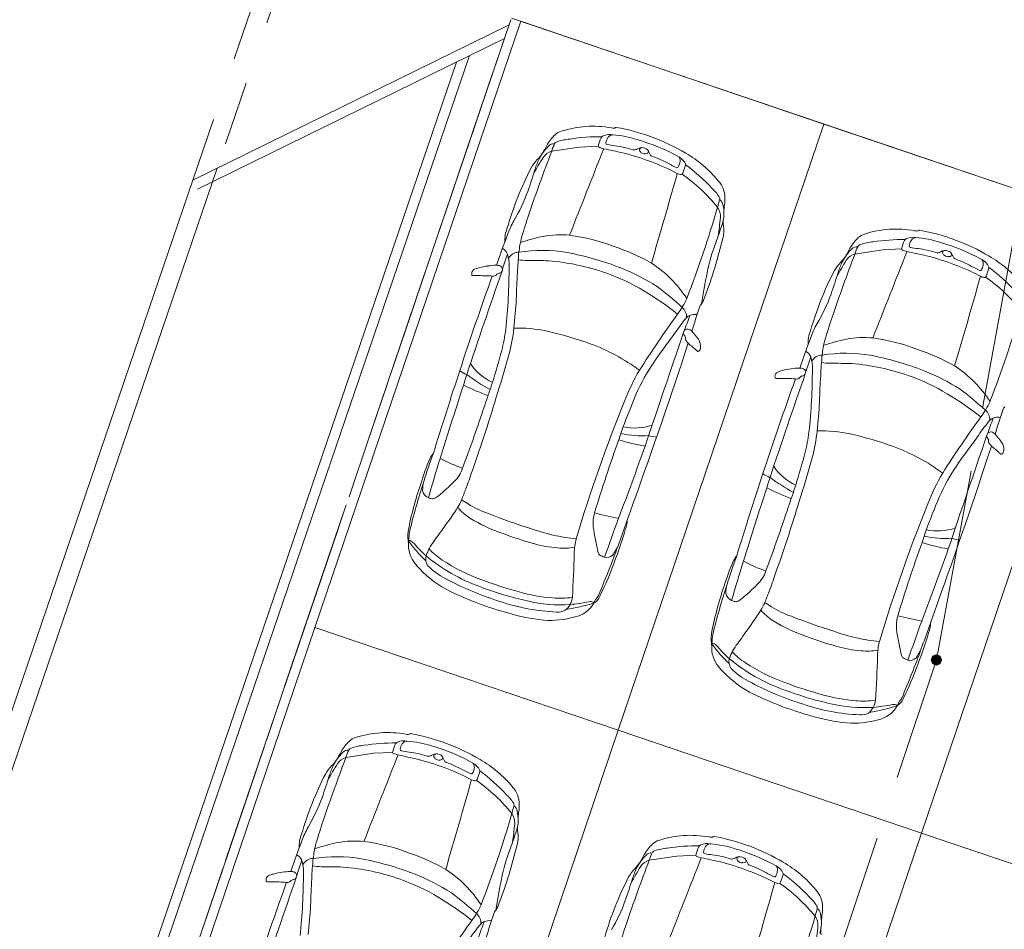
# Model space of a CAD drawing. Header units: metres. Extents: x 6541766 to 6542290, y 5894743 to 5895338.
# Tile 66 of 78: x 6541964.31 to 6541972, y 5895262.41 to 5895269.51. Entities that reach past the tile are written whole.
import ezdxf

# ---------------------------------------------------------------- set-up
doc = ezdxf.new("R2010")
doc.units = ezdxf.units.M
for name, pattern in [('0.5_0.5', [1, 0.5, -0.5]), ('1.5_0.5', [2, 1.5, -0.5]), ('DASHED', [0.75, 0.5, -0.25]), ('egkk-500', [2, 1.5, -0.5]), ('egug-500', [1, 0.5, -0.5])]:
    doc.linetypes.add(name, pattern=pattern)
for name, color, linetype in [('217-kontur klasyfikacyjny', 7, 'Continuous'), ('218-kontur użytku gruntowego', 7, 'Continuous'), ('219-działka ewidencyjna', 7, 'Continuous'), ('_dr_krawężnik najazdowy 15x22', 214, '0.5_0.5'), ('_dr_krawężnik wystający 15x30', 214, 'Continuous'), ('jezdnia', 7, 'Continuous')]:
    doc.layers.add(name, color=color, linetype=linetype)
for name, color, linetype, lineweight in [('_dr_obrzeże 8x30', 210, 'Continuous', 30), ('A-OZNACZENIA', 7, 'Continuous', 15), ('A-PZT', 4, 'Continuous', 9), ('IE - podklad', 8, 'Continuous', 9)]:
    doc.layers.add(name, color=color, linetype=linetype, lineweight=lineweight)

# ---------------------------------------------------------------- blocks, each defined once
blk = doc.blocks.new('blok - podklad szary rfqfqw')
at = {"color": 8, "linetype": 'ByBlock', "lineweight": 9}
for p, q in [((6541968.4666, 5895268.4827), (6541968.6828, 5895268.5158)), ((6541968.6828, 5895268.5158), (6541968.8307, 5895268.5232)), ((6541970.8342, 5895267.6798), (6541971.0503, 5895267.7128)), ((6541971.0503, 5895267.7128), (6541971.1982, 5895267.7202)), ((6541966.8607, 5895263.7476), (6541967.0768, 5895263.7807)), ((6541967.0768, 5895263.7807), (6541967.2248, 5895263.7881)), ((6541969.2283, 5895262.9447), (6541969.4444, 5895262.9777)), ((6541969.4444, 5895262.9777), (6541969.5923, 5895262.9851))]:
    blk.add_line(p, q, dxfattribs=at)
for centre, radius, start, end in [((6541968.7898, 5895267.8719), 0.806, 79.80576, 107.93425), ((6541968.9657, 5895268.8481), 0.1859, 259.70499, 266.69007), ((6541968.9537, 5895268.6769), 0.0144, 274.97663, 317.74613), ((6541968.9699, 5895268.661), 0.00831, 80.0944, 131.64394), ((6541968.6776, 5895267.0501), 1.6455, 59.48385, 79.71641), ((6541968.7878, 5895268.3149), 0.4182, 134.78774, 149.36891), ((6541968.5765, 5895268.5195), 0.1242, 106.31028, 132.08343), ((6541968.6436, 5895268.1645), 0.4151, 94.75597, 109.01206), ((6541968.8462, 5895267.056), 1.5405, 89.50703, 98.84838), ((6541969.0887, 5895268.4685), 0.2638, 152.90406, 168.03996), ((6541968.884, 5895268.5732), 0.0338, 117.74854, 152.77186), ((6541968.9181, 5895268.4898), 0.1238, 77.97471, 113.74442), ((6541969.0016, 5895268.5297), 0.1125, 147.91706, 171.27031), ((6541968.9431, 5895268.5683), 0.0425, 88.99579, 150.18463), ((6541968.8784, 5895267.7647), 0.8487, 72.41689, 85.57581), ((6541968.7058, 5895267.0885), 1.546, 60.87977, 73.89084), ((6541968.7188, 5895268.2403), 0.3954, 134.71677, 152.01673), ((6541967.2466, 5895269.1276), 1.3248, 330.11566, 333.08915), ((6541968.4813, 5895268.4877), 0.0527, 81.86003, 140.53449), ((6541968.7853, 5895268.3922), 0.3313, 153.52485, 164.14839), ((6541968.5214, 5895268.5221), 0.0372, 110.4707, 151.41505), ((6542307.2657, 5895134.5191), 363.952, 158.399375, 158.513649), ((6541968.8394, 5895268.5221), 0.0088, 172.76704, 254.01963), ((6541968.9856, 5895268.9339), 0.4458, 250.52175, 255.38123), ((6541967.3678, 5895261.2504), 7.4067, 77.08414, 78.27314), ((6541968.9011, 5895268.5458), 0.0108, 174.49739, 263.72439), ((6541969.0967, 5895269.5115), 0.9961, 258.60685, 262.08905), ((6541968.8747, 5895267.8055), 0.7243, 71.89777, 83.27164), ((6541969.111, 5895268.536), 0.0435, 255.04165, 305.55766), ((6541969.1711, 5895268.4479), 0.0632, 67.53453, 123.40724), ((6541969.1714, 5895268.4913), 0.02, 100.28788, 174.01906), ((6541969.183, 5895268.4987), 0.0319, 189.56076, 232.01898), ((6541969.1813, 5895268.4603), 0.048, 27.52786, 73.16338), ((6541981.1478, 5895263.6299), 13.578, 159.05907, 161.27545), ((6541968.6543, 5895268.1359), 0.411, 136.8307, 147.97407), ((6541969.8436, 5895267.5086), 1.7146, 147.24121, 152.34762), ((6541969.1282, 5895268.0768), 0.8349, 155.2904, 161.44166), ((6541968.1054, 5895268.66), 0.348, 315.73634, 326.42545), ((6541968.4987, 5895268.369), 0.1182, 105.76462, 145.2232), ((6541968.5445, 5895266.5627), 1.9662, 62.67295, 75.9051), ((6541969.1952, 5895268.5138), 0.0514, 231.6454, 287.77938), ((6541969.2059, 5895268.4805), 0.0164, 287.7624, 27.75354), ((6541969.0732, 5895268.3991), 0.1722, 21.69566, 28.97128), ((6541969.262, 5895268.4724), 0.0303, 198.60575, 245.04043), ((6541968.9337, 5895267.5768), 0.9237, 61.24927, 70.02834), ((6541969.4029, 5895268.3333), 0.1194, 25.86571, 62.39629), ((6541969.422, 5895268.4085), 0.0473, 340.92986, 40.16325), ((6541969.0291, 5895267.6388), 0.9599, 39.74002, 59.71982), ((6541970.662, 5895267.1484), 2.6466, 152.90426, 163.87467), ((6541963.8275, 5895269.7188), 4.7145, 340.81001, 343.02646), ((6541969.741, 5895269.0336), 0.7418, 240.70025, 246.2738), ((6541969.4461, 5895268.3633), 0.00955, 247.91697, 337.56255), ((6541969.2886, 5895268.4371), 0.1835, 335.03809, 346.1035), ((6541975.1166, 5895266.4666), 5.9201, 161.21938, 161.84487), ((6541969.4962, 5895268.3773), 0.0162, 342.94905, 29.60093), ((6541968.6778, 5895267.2386), 1.4123, 42.60731, 53.77502), ((6541911.5804, 5895284.6217), 60.1219, 343.56261, 344.257182), ((6541969.4855, 5895268.3811), 0.0812, 241.7979, 263.99463), ((6541969.4781, 5895268.3136), 0.0134, 265.40197, 349.93896), ((6541968.6983, 5895267.1835), 1.369, 39.03669, 54.86273), ((6541969.5157, 5895267.9668), 0.3042, 31.97924, 48.52548), ((6541969.6195, 5895268.1174), 0.2001, 0.47638, 42.42489), ((6541966.907, 5895268.6782), 1.4644, 329.7245, 339.65808), ((6541969.7519, 5895268.1123), 0.0269, 345.46128, 35.41116), ((6541969.4302, 5895268.1125), 0.3895, 352.90606, 0.96626), ((6541961.7675, 5895270.3412), 8.3171, 338.78882, 343.97899), ((6541965.3675, 5895269.271), 4.5618, 344.41941, 345.19858), ((6541969.6546, 5895267.9725), 0.1297, 356.9947, 34.35047), ((6541969.7467, 5895268.0585), 0.0565, 6.56544, 56.41618), ((6541969.5347, 5895267.9977), 0.2764, 342.17561, 14.09079), ((6541970.2918, 5895267.9825), 0.4822, 170.21349, 176.31256), ((6541973.5962, 5895266.2127), 5.597, 161.4995, 163.40944), ((6541965.9003, 5895268.3635), 3.9041, 352.00469, 354.15219), ((6541968.3898, 5895267.7798), 0.2895, 159.01072, 181.23986), ((6541968.7513, 5895267.6126), 0.6657, 150.54411, 160.86388), ((6541966.3674, 5895269.0239), 3.6058, 339.62234, 342.05725), ((6541969.5797, 5895267.8639), 0.2309, 344.25993, 9.01435), ((6541970.0715, 5895267.9278), 0.2652, 174.43295, 186.0042), ((6541973.7097, 5895265.6521), 5.9971, 158.6971, 161.12013), ((6541968.9324, 5895267.623), 0.7249, 164.98927, 174.42739), ((6541968.7522, 5895266.1329), 1.7212, 101.77918, 107.9165), ((6541968.5373, 5895267.0875), 0.743, 84.65373, 100.58975), ((6541968.4058, 5895266.3086), 1.5319, 68.97699, 82.47028), ((6541971.1554, 5895267.512), 0.4182, 134.78774, 149.36891), ((6541970.944, 5895267.7166), 0.1242, 106.31028, 132.08343), ((6541971.1573, 5895267.069), 0.806, 79.80576, 107.93425), ((6541971.2856, 5895267.6868), 0.1238, 77.97471, 113.74442), ((6541971.3107, 5895267.7654), 0.0425, 88.99579, 150.18463), ((6541971.3332, 5895268.0452), 0.1859, 259.70499, 266.69007), ((6541971.246, 5895266.9618), 0.8487, 72.41689, 85.57581), ((6541971.3212, 5895267.8739), 0.0144, 274.97663, 317.74613), ((6541971.3374, 5895267.858), 0.00831, 80.0944, 131.64394), ((6541971.0451, 5895266.2471), 1.6455, 59.48385, 79.71641), ((6541968.3899, 5895266.0831), 1.7494, 60.73325, 71.13871), ((6541966.1203, 5895268.6738), 3.7836, 339.46407, 346.66659), ((6541971.0838, 5895267.2575), 1.4306, 159.07834, 168.8723), ((6541969.6142, 5895268.3247), 1.3248, 330.11566, 333.08915), ((6541970.8489, 5895267.6848), 0.0527, 81.86003, 140.53449), ((6541971.1529, 5895267.5893), 0.3313, 153.52485, 164.14839), ((6541970.889, 5895267.7192), 0.0372, 110.4707, 151.41505), ((6541971.0112, 5895267.3616), 0.4151, 94.75597, 109.01206), ((6541971.2137, 5895266.253), 1.5405, 89.50703, 98.84838), ((6541971.4563, 5895267.6655), 0.2638, 152.90406, 168.03996), ((6541971.2515, 5895267.7702), 0.0338, 117.74854, 152.77186), ((6541971.2686, 5895267.7428), 0.0108, 174.49739, 263.72439), ((6541971.3691, 5895267.7268), 0.1125, 147.91706, 171.27031), ((6541971.4642, 5895268.7085), 0.9961, 258.60685, 262.08905), ((6541971.0734, 5895266.2855), 1.546, 60.87977, 73.89084), ((6541968.039, 5895267.6428), 0.0912, 24.16037, 62.10183), ((6541969.7826, 5895267.0697), 1.769, 159.8141, 164.03209), ((6541967.835, 5895267.5955), 0.2995, 357.74661, 16.42663), ((6541968.2313, 5895267.5767), 0.1237, 115.18512, 145.04421), ((6541968.2049, 5895267.6219), 0.0718, 85.22645, 111.48359), ((6541970.67, 5895267.4349), 2.4727, 173.99788, 177.68385), ((6541968.3949, 5895266.5641), 1.1442, 80.26424, 99.25275), ((6541968.1199, 5895265.2751), 2.4617, 68.8879, 79.02974), ((6541983.5153, 5895262.8269), 13.578, 159.05907, 161.27545), ((6541970.4729, 5895267.857), 0.348, 315.73634, 326.42545), ((6541971.0864, 5895267.4373), 0.3954, 134.71677, 152.01673), ((6541970.8663, 5895267.566), 0.1182, 105.76462, 145.2232), ((6542309.6332, 5895133.7162), 363.952, 158.399375, 158.513649), ((6541971.207, 5895267.7191), 0.0088, 172.76704, 254.01963), ((6541971.3532, 5895268.1309), 0.4458, 250.52175, 255.38123), ((6541969.7353, 5895260.4475), 7.4067, 77.08414, 78.27314), ((6541971.2423, 5895267.0026), 0.7243, 71.89777, 83.27164), ((6541970.912, 5895265.7597), 1.9662, 62.67295, 75.9051), ((6541971.4786, 5895267.7331), 0.0435, 255.04165, 305.55766), ((6541971.5386, 5895267.6449), 0.0632, 67.53453, 123.40724), ((6541971.539, 5895267.6883), 0.02, 100.28788, 174.01906), ((6541971.5505, 5895267.6957), 0.0319, 189.56076, 232.01898), ((6541971.5628, 5895267.7108), 0.0514, 231.6454, 287.77938), ((6541971.5489, 5895267.6574), 0.048, 27.52786, 73.16338), ((6541971.5734, 5895267.6776), 0.0164, 287.7624, 27.75354), ((6541971.4408, 5895267.5961), 0.1722, 21.69566, 28.97128), ((6541971.6295, 5895267.6695), 0.0303, 198.60575, 245.04043), ((6541971.3967, 5895266.8358), 0.9599, 39.74002, 59.71982), ((6541967.9196, 5895267.4525), 0.1219, 98.83084, 119.81536), ((6541968.0144, 5895267.1781), 0.4108, 96.32248, 106.04398), ((6541968.0576, 5895266.9963), 0.5968, 92.14374, 98.52193), ((6541968.0382, 5895267.5216), 0.0711, 67.48119, 92.3639), ((6541968.0508, 5895267.5597), 0.0312, 334.53233, 62.10086), ((6541963.7564, 5895267.573), 4.3778, 353.69075, 0.14003), ((6541968.2716, 5895268.0241), 0.394, 260.33764, 270.44027), ((6541968.1106, 5895252.8391), 14.7919, 88.71758, 89.36434), ((6541968.2955, 5895265.838), 1.7952, 70.66658, 85.33197), ((6541968.3236, 5895265.8933), 1.812, 57.80073, 67.85565), ((6541968.7392, 5895266.8292), 0.9297, 32.7369, 57.03369), ((6541971.0219, 5895267.3329), 0.411, 136.8307, 147.97407), ((6541972.2111, 5895266.7056), 1.7146, 147.24121, 152.34762), ((6541971.4957, 5895267.2738), 0.8349, 155.2904, 161.44166), ((6541971.3012, 5895266.7739), 0.9237, 61.24927, 70.02834), ((6541972.1086, 5895268.2306), 0.7418, 240.70025, 246.2738), ((6541971.6561, 5895267.6341), 0.1835, 335.03809, 346.1035), ((6541971.7704, 5895267.5303), 0.1194, 25.86571, 62.39629), ((6541971.7895, 5895267.6055), 0.0473, 340.92986, 40.16325), ((6541971.8637, 5895267.5744), 0.0162, 342.94905, 29.60093), ((6541971.0453, 5895266.4357), 1.4123, 42.60731, 53.77502), ((6541990.6484, 5895259.3087), 24.0839, 160.09607, 161.95802), ((6542021.7678, 5895248.7979), 56.8682, 160.75051, 161.61062), ((6541967.885, 5895267.526), 0.0425, 162.46603, 191.70985), ((6541967.8492, 5895267.5175), 0.00586, 181.65504, 275.78891), ((6541967.8819, 5895267.526), 0.0396, 125.4297, 161.152), ((6541967.8899, 5895268.8542), 1.3431, 268.28748, 269.56141), ((6541967.8978, 5895265.851), 1.6602, 86.36172, 90.62718), ((6541968.0122, 5895267.5369), 0.0304, 252.66881, 330.23322), ((6541968.0595, 5895267.5022), 0.0286, 89.60133, 136.7781), ((6541968.0536, 5895267.5582), 0.0281, 282.55525, 334.82722), ((6541973.7002, 5895267.1943), 5.5114, 176.45828, 178.60783), ((6541968.3443, 5895265.9938), 1.6322, 58.92177, 70.47071), ((6541985.6947, 5895264.5093), 16.2977, 169.30565, 170.17468), ((6541973.0296, 5895266.3454), 2.6466, 152.90426, 163.87467), ((6541966.1951, 5895268.9159), 4.7145, 340.81001, 343.02646), ((6541913.9479, 5895283.8188), 60.1219, 343.56261, 344.257182), ((6541971.8137, 5895267.5603), 0.00955, 247.91697, 337.56255), ((6541971.853, 5895267.5781), 0.0812, 241.7979, 263.99463), ((6541971.8456, 5895267.5106), 0.0134, 265.40197, 349.93896), ((6541971.0658, 5895266.3805), 1.369, 39.03669, 54.86273), ((6541977.4841, 5895265.6636), 5.9201, 161.21938, 161.84487), ((6541967.7851, 5895265.4195), 2.5081, 47.32532, 53.15329), ((6541967.9794, 5895265.3565), 2.3664, 51.58307, 59.32106), ((6541969.4618, 5895267.4102), 0.2115, 325.49266, 342.48357), ((6541969.2745, 5895267.8753), 1.4644, 329.7245, 339.65808), ((6541963.8681, 5895267.5885), 4.3302, 353.53814, 356.5543), ((6541968.9061, 5895267.6122), 0.6759, 323.54987, 335.50896), ((6541969.4295, 5895267.1933), 0.0895, 352.91514, 51.54512), ((6541461.583, 5895428.1282), 532.8968, 342.409089, 342.430217), ((6541969.7122, 5895267.2261), 0.0996, 139.79773, 157.51278), ((6541976.7743, 5895261.9088), 9.042, 144.1012, 147.46043), ((6541966.0794, 5895268.3834), 3.6618, 339.10083, 341.15823), ((6541969.5601, 5895267.1504), 0.0526, 106.73159, 142.69057), ((6541969.5846, 5895267.1072), 0.1015, 80.0491, 112.93363), ((6541964.1351, 5895269.5382), 8.3171, 338.78882, 343.97899), ((6541970.594, 5895266.2806), 1.4036, 140.02793, 145.81578), ((6541971.1188, 5895266.8096), 0.6657, 150.54411, 160.86388), ((6541975.9638, 5895265.4097), 5.597, 161.4995, 163.40944), ((6541966.8489, 5895267.2412), 1.2676, 345.60675, 353.23592), ((6541966.9596, 5895267.2119), 1.2162, 344.75879, 354.7737), ((6541968.2089, 5895266.0552), 1.0467, 77.79352, 92.08466), ((6541967.739, 5895264.093), 3.0642, 70.3839, 76.96378), ((6542234.9842, 5895176.5624), 280.4904, 161.175516, 161.367053), ((6541966.9023, 5895268.8065), 3.0695, 322.92181, 325.53035), ((6541969.5243, 5895267.0626), 0.028, 120.7743, 215.92265), ((6541969.4219, 5895266.9874), 0.099, 28.94297, 36.4132), ((6541969.4881, 5895267.0263), 0.0223, 349.21668, 23.71812), ((6541969.5277, 5895267.0675), 0.0261, 81.76075, 132.74621), ((6541969.5194, 5895267.0375), 0.0571, 43.53701, 77.81505), ((6541968.9851, 5895266.5584), 0.7747, 36.01422, 42.00305), ((6541970.7573, 5895266.9768), 0.2895, 159.01072, 181.23986), ((6541968.2181, 5895265.5001), 1.5781, 53.72549, 69.61769), ((6541929.9541, 5895279.888), 41.629, 340.15378, 341.94072), ((6541971.0504, 5895265.6456), 2.1457, 142.36457, 149.18911), ((6541969.5325, 5895267.0193), 0.0227, 172.60312, 211.86016), ((6541968.9478, 5895266.5456), 0.73, 36.80701, 39.23099), ((6541968.2494, 5895265.417), 2.0243, 48.22482, 50.67506), ((6541969.5382, 5895266.9594), 0.0916, 352.26065, 36.54557), ((6541976.0773, 5895264.8491), 5.9971, 158.6971, 161.12013), ((6541971.2999, 5895266.8201), 0.7249, 164.98927, 174.42739), ((6541971.1197, 5895265.33), 1.7212, 101.77918, 107.9165), ((6541970.9049, 5895266.2846), 0.743, 84.65373, 100.58975), ((6541970.7734, 5895265.5056), 1.5319, 68.97699, 82.47028), ((6541955.7975, 5895270.3426), 12.7457, 343.29118, 344.45156), ((6541961.1766, 5895268.805), 7.2146, 342.2099, 344.62581), ((6541969.6297, 5895266.9619), 0.0473, 228.03488, 242.63096), ((6541969.6111, 5895266.925), 0.00607, 238.26215, 307.2572), ((6541969.5909, 5895266.9498), 0.0381, 308.88812, 355.85933), ((6541970.4065, 5895266.8399), 0.0912, 24.16037, 62.10183), ((6541970.5988, 5895266.7738), 0.1237, 115.18512, 145.04421), ((6541970.5725, 5895266.8189), 0.0718, 85.22645, 111.48359), ((6541973.0376, 5895266.6319), 2.4727, 173.99788, 177.68385), ((6541970.7624, 5895265.7611), 1.1442, 80.26424, 99.25275), ((6541970.4875, 5895264.4722), 2.4617, 68.8879, 79.02974), ((6541970.7574, 5895265.2801), 1.7494, 60.73325, 71.13871), ((6541968.1652, 5895267.0415), 0.3971, 213.07923, 246.21949), ((6541972.1501, 5895266.2668), 1.769, 159.8141, 164.03209), ((6541970.2025, 5895266.7925), 0.2995, 357.74661, 16.42663), ((6541970.6392, 5895267.2212), 0.394, 260.33764, 270.44027), ((6541970.4781, 5895252.0362), 14.7919, 88.71758, 89.36434), ((6541970.6631, 5895265.0351), 1.7952, 70.66658, 85.33197), ((6541971.1068, 5895266.0262), 0.9297, 32.7369, 57.03369), ((6541998.9021, 5895256.4647), 32.8129, 161.69992, 162.87689), ((6541967.8767, 5895266.9401), 0.2146, 233.3895, 250.08808), ((6541963.1875, 5895268.1329), 4.8222, 341.69416, 343.18903), ((6541968.8059, 5895268.0967), 1.6882, 233.57867, 240.93852), ((6541970.6631, 5895265.8963), 1.7468, 149.90273, 158.67823), ((6541970.5099, 5895265.9729), 1.5138, 149.34823, 160.37246), ((6542024.1354, 5895247.9949), 56.8682, 160.75051, 161.61062), ((6541970.2525, 5895266.723), 0.0425, 162.46603, 191.70985), ((6541970.2494, 5895266.723), 0.0396, 125.4297, 161.152), ((6541970.2871, 5895266.6495), 0.1219, 98.83084, 119.81536), ((6541970.3819, 5895266.3751), 0.4108, 96.32248, 106.04398), ((6541970.4251, 5895266.1933), 0.5968, 92.14374, 98.52193), ((6541970.4057, 5895266.7186), 0.0711, 67.48119, 92.3639), ((6541970.427, 5895266.6993), 0.0286, 89.60133, 136.7781), ((6541970.4211, 5895266.7553), 0.0281, 282.55525, 334.82722), ((6541970.4184, 5895266.7567), 0.0312, 334.53233, 62.10086), ((6541966.124, 5895266.77), 4.3778, 353.69075, 0.14003), ((6541976.0678, 5895266.3914), 5.5114, 176.45828, 178.60783), ((6541970.7118, 5895265.1908), 1.6322, 58.92177, 70.47071), ((6541970.6911, 5895265.0903), 1.812, 57.80073, 67.85565), ((6541968.8239, 5895268.7847), 2.371, 243.8286, 248.87872), ((6541980.2175, 5895262.542), 12.8938, 161.28986, 161.55739), ((6541993.0159, 5895258.5057), 24.0839, 160.09607, 161.95802), ((6541970.2167, 5895266.7145), 0.00586, 181.65504, 275.78891), ((6541970.2574, 5895268.0512), 1.3431, 268.28748, 269.56141), ((6541970.2653, 5895265.0481), 1.6602, 86.36172, 90.62718), ((6541970.3798, 5895266.734), 0.0304, 252.66881, 330.23322), ((6542045.0225, 5895241.8413), 81.1328, 162.218438, 162.614439), ((6541956.2508, 5895270.1115), 12.3068, 340.40152, 343.42465), ((6541947.0429, 5895273.6987), 22.1066, 340.87803, 341.3275), ((6541970.3469, 5895264.5535), 2.3664, 51.58307, 59.32106), ((6541970.1526, 5895264.6165), 2.5081, 47.32532, 53.15329), ((6541980.5592, 5895261.8734), 12.4292, 157.99016, 163.24734), ((6541966.2357, 5895266.7855), 4.3302, 353.53814, 356.5543), ((6541971.2737, 5895266.8092), 0.6759, 323.54987, 335.50896), ((6541955.9001, 5895270.4491), 12.6747, 339.48969, 341.64097), ((6541971.5791, 5895265.41), 2.7154, 156.7614, 162.42115), ((6541971.797, 5895266.3904), 0.0895, 352.91514, 51.54512), ((6541463.9505, 5895427.3253), 532.8968, 342.409089, 342.430217), ((6541972.0797, 5895266.4231), 0.0996, 139.79773, 157.51278), ((6541969.1129, 5895266.7446), 0.4241, 257.92761, 288.97543), ((6541979.1418, 5895261.1058), 9.042, 144.1012, 147.46043), ((6541972.9615, 5895265.4777), 1.4036, 140.02793, 145.81578), ((6541968.447, 5895267.5804), 3.6618, 339.10083, 341.15823), ((6541971.9277, 5895266.3475), 0.0526, 106.73159, 142.69057), ((6541971.9521, 5895266.3043), 0.1015, 80.0491, 112.93363), ((6541969.1695, 5895266.9985), 0.7379, 257.23607, 274.20087), ((6541969.2165, 5895266.4382), 1.2676, 345.60675, 353.23592), ((6541969.3271, 5895266.409), 1.2162, 344.75879, 354.7737), ((6541970.5764, 5895265.2522), 1.0467, 77.79352, 92.08466), ((6541970.1065, 5895263.29), 3.0642, 70.3839, 76.96378), ((6542237.3517, 5895175.7594), 280.4904, 161.175516, 161.367053), ((6541969.2699, 5895268.0035), 3.0695, 322.92181, 325.53035), ((6541971.8918, 5895266.2596), 0.028, 120.7743, 215.92265), ((6541971.8952, 5895266.2645), 0.0261, 81.76075, 132.74621), ((6541971.8869, 5895266.2345), 0.0571, 43.53701, 77.81505), ((6541971.3526, 5895265.7555), 0.7747, 36.01422, 42.00305), ((6541981.3099, 5895261.8319), 13.081, 160.35273, 162.99089), ((6541969.399, 5895267.4648), 1.3006, 251.69471, 261.01063), ((6541969.2977, 5895266.4703), 0.2206, 250.34154, 266.88431), ((6541971.7894, 5895266.1844), 0.099, 28.94297, 36.4132), ((6541971.8557, 5895266.2234), 0.0223, 349.21668, 23.71812), ((6541971.9, 5895266.2163), 0.0227, 172.60312, 211.86016), ((6541971.3153, 5895265.7426), 0.73, 36.80701, 39.23099), ((6541971.9057, 5895266.1565), 0.0916, 352.26065, 36.54557), ((6541970.8548, 5895264.8814), 3.5372, 159.40416, 163.18471), ((6541967.7028, 5895265.9956), 0.2056, 140.72566, 155.52932), ((6541949.9981, 5895272.9172), 20.3455, 338.96917, 340.66273), ((6541958.1651, 5895269.5396), 12.7457, 343.29118, 344.45156), ((6541970.5856, 5895264.6971), 1.5781, 53.72549, 69.61769), ((6541932.3216, 5895279.085), 41.629, 340.15378, 341.94072), ((6541973.4179, 5895264.8427), 2.1457, 142.36457, 149.18911), ((6541970.617, 5895264.6141), 2.0243, 48.22482, 50.67506), ((6541971.9973, 5895266.1589), 0.0473, 228.03488, 242.63096), ((6541971.9787, 5895266.122), 0.00607, 238.26215, 307.2572), ((6541971.9584, 5895266.1469), 0.0381, 308.88812, 355.85933), ((6541969.1851, 5895265.3583), 1.819, 156.59844, 163.18375), ((6541979.3268, 5895262.3931), 12.2974, 162.53554, 164.02741), ((6541968.1261, 5895267.0714), 1.1208, 241.78816, 251.54953), ((6541963.5442, 5895268.002), 7.2146, 342.2099, 344.62581), ((6541967.5417, 5895266.0795), 0.2404, 312.31685, 342.75889), ((6541965.9343, 5895266.5788), 2.0009, 338.51471, 342.69068), ((6542001.2696, 5895255.6618), 32.8129, 161.69992, 162.87689), ((6541970.2442, 5895266.1371), 0.2146, 233.3895, 250.08808), ((6541970.5327, 5895266.2386), 0.3971, 213.07923, 246.21949), ((6541973.0306, 5895265.0933), 1.7468, 149.90273, 158.67823), ((6541969.8992, 5895265.039), 2.5968, 160.99762, 169.45622), ((6541971.6147, 5895264.5207), 4.3708, 161.5402, 166.94486), ((6541967.7012, 5895265.8363), 0.2422, 163.60919, 180.3183), ((6541966.6862, 5895266.9002), 1.4255, 309.01889, 315.53656), ((6541965.555, 5895267.33), 4.8222, 341.69416, 343.18903), ((6541971.1735, 5895267.2938), 1.6882, 233.57867, 240.93852), ((6541972.8774, 5895265.1699), 1.5138, 149.34823, 160.37246), ((6541967.5269, 5895265.8415), 0.0683, 185.44512, 250.49876), ((6541975.271, 5895262.9265), 8.0247, 158.6654, 159.32583), ((6542047.39, 5895241.0383), 81.1328, 162.218438, 162.614439), ((6541971.1915, 5895267.9817), 2.371, 243.8286, 248.87872), ((6541949.4104, 5895272.8957), 22.1066, 340.87803, 341.3275), ((6541982.585, 5895261.7391), 12.8938, 161.28986, 161.55739), ((6541967.5523, 5895265.8761), 0.1101, 244.05228, 259.55671), ((6541967.539, 5895265.7925), 0.0255, 254.88899, 296.04428), ((6541967.4078, 5895266.0114), 0.2807, 300.48833, 308.80234), ((6541967.23, 5895265.9966), 0.5834, 329.48768, 336.03007), ((6541967.4879, 5895265.248), 0.5809, 55.69008, 61.72417), ((6541968.2333, 5895266.4011), 0.7924, 238.16566, 250.65411), ((6539964.6652, 5895977.8916), 2127.1906, 340.4308561, 340.4409631), ((6541958.6184, 5895269.3086), 12.3068, 340.40152, 343.42465), ((6541982.9267, 5895261.0705), 12.4292, 157.99016, 163.24734), ((6541965.1206, 5895267.3878), 3.1096, 323.71621, 327.13784), ((6541968.1375, 5895266.0701), 0.5482, 222.39836, 235.5549), ((6541969.9755, 5895270.7759), 5.5008, 248.62684, 252.27423), ((6541969.0782, 5895265.5796), 0.288, 164.11737, 185.31096), ((6541969.6261, 5895268.8534), 3.2998, 255.52231, 258.85558), ((6541958.2676, 5895269.6462), 12.6747, 339.48969, 341.64097), ((6541973.9466, 5895264.607), 2.7154, 156.7614, 162.42115), ((6541968.4998, 5895266.7179), 1.2892, 238.5622, 251.40132), ((6542010.1779, 5895250.7176), 43.8011, 160.11503, 160.53709), ((6541968.6833, 5895265.6462), 0.3781, 341.25642, 354.8754), ((6541967.7731, 5895265.4768), 0.4286, 174.99882, 188.14176), ((6541968.0587, 5895265.4004), 0.71, 171.28598, 181.26541), ((6541900.5755, 5895313.361), 82.3533, 324.417187, 324.507963), ((6541969.0167, 5895267.9305), 2.6054, 249.13107, 254.62742), ((6541968.8508, 5895267.1172), 1.6739, 250.81743, 257.17548), ((6541970.9804, 5895265.8593), 2.2104, 187.96816, 193.41876), ((6541966.0004, 5895266.423), 3.1709, 338.82422, 343.54175), ((6541971.4805, 5895265.9416), 0.4241, 257.92761, 288.97543), ((6541968.1544, 5895266.0003), 0.9808, 214.88439, 226.91669), ((6541967.3506, 5895265.4104), 0.0345, 54.08916, 90.88664), ((6541967.2643, 5895265.2977), 0.1764, 41.95967, 52.85972), ((6541967.8674, 5895265.1881), 0.405, 141.28713, 151.35243), ((6541968.5708, 5895266.2515), 0.8683, 253.62937, 266.28651), ((6541968.7692, 5895266.7041), 1.2531, 256.61755, 264.88237), ((6541969.2173, 5895265.3257), 0.5748, 166.89201, 178.30963), ((6541983.6775, 5895261.0289), 13.081, 160.35273, 162.99089), ((6541971.7665, 5895266.6619), 1.3006, 251.69471, 261.01063), ((6541971.537, 5895266.1955), 0.7379, 257.23607, 274.20087), ((6541971.6653, 5895265.6673), 0.2206, 250.34154, 266.88431), ((6541967.6114, 5895265.4216), 0.2652, 187.97992, 228.276), ((6541968.0529, 5895265.9617), 0.8546, 219.71395, 228.47647), ((6541967.987, 5895265.1424), 0.5321, 153.21394, 159.82451), ((6541967.9097, 5895265.754), 0.5507, 223.32182, 237.3813), ((6541968.5642, 5895265.7914), 0.4094, 263.03131, 281.53638), ((6541959.2129, 5895265.5689), 9.4326, 356.53533, 358.62562), ((6541968.8644, 5895265.3578), 0.036, 198.59644, 232.41767), ((6541962.2396, 5895267.8446), 7.1742, 336.76276, 340.09024), ((6541968.6331, 5895265.5536), 0.3833, 323.85951, 336.61844), ((6541952.3656, 5895272.1142), 20.3455, 338.96917, 340.66273), ((6541967.5741, 5895265.2984), 0.0908, 162.31353, 215.98839), ((6541968.3948, 5895266.424), 1.4283, 230.50448, 249.94855), ((6541968.3788, 5895266.4376), 1.3797, 236.27448, 250.25048), ((6541968.9214, 5895265.4501), 0.1443, 236.84272, 253.1732), ((6541966.165, 5895266.2972), 2.9726, 334.30612, 339.93961), ((6541968.8979, 5895265.3737), 0.0643, 253.55432, 314.1479), ((6541971.5526, 5895264.5553), 1.819, 156.59844, 163.18375), ((6541973.2223, 5895264.0784), 3.5372, 159.40416, 163.18471), ((6541981.6943, 5895261.5902), 12.2974, 162.53554, 164.02741), ((6541970.0703, 5895265.1926), 0.2056, 140.72566, 155.52932), ((6541970.4936, 5895266.2685), 1.1208, 241.78816, 251.54953), ((6541968.0103, 5895265.7493), 0.7792, 222.41746, 244.66155), ((6541967.8873, 5895265.629), 0.5449, 224.79591, 242.3873), ((6541969.9093, 5895265.2765), 0.2404, 312.31685, 342.75889), ((6541968.8334, 5895267.4039), 2.5562, 242.03466, 252.49078), ((6541969.0398, 5895268.0888), 3.1578, 249.08563, 254.83706), ((6541968.3019, 5895265.7759), 2.0009, 338.51471, 342.69068), ((6541968.7836, 5895267.3073), 2.5185, 243.92844, 254.81677), ((6541968.8369, 5895267.5206), 2.6103, 249.08585, 257.65111), ((6541968.5811, 5895266.3336), 1.3438, 254.13827, 265.40177), ((6541972.2667, 5895264.236), 2.5968, 160.99762, 169.45622), ((6541973.9823, 5895263.7177), 4.3708, 161.5402, 166.94486), ((6541970.0687, 5895265.0334), 0.2422, 163.60919, 180.3183), ((6541969.0538, 5895266.0973), 1.4255, 309.01889, 315.53656), ((6541977.6386, 5895262.1235), 8.0247, 158.6654, 159.32583), ((6541968.5776, 5895266.4963), 1.614, 251.45738, 267.37537), ((6541968.5377, 5895266.0438), 1.1039, 256.42582, 273.76489), ((6541968.5331, 5895265.5765), 0.5854, 264.14329, 279.34525), ((6541968.4803, 5895265.0148), 0.1487, 307.80828, 353.82319), ((6541968.4746, 5895266.3809), 1.4449, 275.38515, 281.34151), ((6541968.7706, 5895264.9109), 0.0545, 69.8647, 102.61178), ((6541968.7742, 5895264.9245), 0.0406, 54.83854, 68.03289), ((6541968.7167, 5895265.0712), 0.1416, 303.77659, 333.67631), ((6541968.5664, 5895265.0772), 0.2603, 331.63667, 337.25971), ((6541968.8765, 5895264.9442), 0.0772, 136.2281, 155.20743), ((6541968.7785, 5895265.0377), 0.0583, 316.4487, 336.0835), ((6541969.8945, 5895265.0385), 0.0683, 185.44512, 250.49876), ((6541969.9199, 5895265.0732), 0.1101, 244.05228, 259.55671), ((6541969.9066, 5895264.9895), 0.0255, 254.88899, 296.04428), ((6541969.7754, 5895265.2084), 0.2807, 300.48833, 308.80234), ((6541968.516, 5895265.0003), 0.117, 263.96107, 298.31), ((6541968.272, 5895266.7103), 1.8331, 279.6208, 286.59036), ((6541968.6008, 5895265.0642), 0.2239, 281.94032, 330.3808), ((6541967.4881, 5895266.5848), 3.1096, 323.71621, 327.13784), ((6541969.5975, 5895265.1937), 0.5834, 329.48768, 336.03007), ((6541970.505, 5895265.2671), 0.5482, 222.39836, 235.5549), ((6541969.8555, 5895264.4451), 0.5809, 55.69008, 61.72417), ((6541970.6009, 5895265.5981), 0.7924, 238.16566, 250.65411), ((6539967.0328, 5895977.0887), 2127.1906, 340.4308561, 340.4409631), ((6541968.5648, 5895266.3476), 1.5356, 253.32007, 263.95389), ((6541968.455, 5895265.5307), 0.712, 265.81705, 285.65297), ((6541970.8673, 5895265.915), 1.2892, 238.5622, 251.40132), ((6541972.3431, 5895269.9729), 5.5008, 248.62684, 252.27423), ((6541971.4457, 5895264.7766), 0.288, 164.11737, 185.31096), ((6541971.9936, 5895268.0504), 3.2998, 255.52231, 258.85558), ((6542012.5454, 5895249.9147), 43.8011, 160.11503, 160.53709), ((6541971.0509, 5895264.8432), 0.3781, 341.25642, 354.8754), ((6541902.943, 5895312.5581), 82.3533, 324.417187, 324.507963), ((6541971.2183, 5895266.3143), 1.6739, 250.81743, 257.17548), ((6541973.3479, 5895265.0563), 2.2104, 187.96816, 193.41876), ((6541970.1406, 5895264.6738), 0.4286, 174.99882, 188.14176), ((6541970.4262, 5895264.5975), 0.71, 171.28598, 181.26541), ((6541971.3843, 5895267.1276), 2.6054, 249.13107, 254.62742), ((6541971.1368, 5895265.9011), 1.2531, 256.61755, 264.88237), ((6541971.5848, 5895264.5227), 0.5748, 166.89201, 178.30963), ((6541968.368, 5895265.6201), 3.1709, 338.82422, 343.54175), ((6541969.979, 5895264.6186), 0.2652, 187.97992, 228.276), ((6541970.5219, 5895265.1973), 0.9808, 214.88439, 226.91669), ((6541969.7182, 5895264.6074), 0.0345, 54.08916, 90.88664), ((6541969.6319, 5895264.4948), 0.1764, 41.95967, 52.85972), ((6541970.4205, 5895265.1588), 0.8546, 219.71395, 228.47647), ((6541970.3545, 5895264.3395), 0.5321, 153.21394, 159.82451), ((6541970.2772, 5895264.951), 0.5507, 223.32182, 237.3813), ((6541970.235, 5895264.3851), 0.405, 141.28713, 151.35243), ((6541970.9384, 5895265.4485), 0.8683, 253.62937, 266.28651), ((6541970.9318, 5895264.9884), 0.4094, 263.03131, 281.53638), ((6541964.6071, 5895267.0416), 7.1742, 336.76276, 340.09024), ((6541971.0007, 5895264.7507), 0.3833, 323.85951, 336.61844), ((6541969.9416, 5895264.4954), 0.0908, 162.31353, 215.98839), ((6541970.7623, 5895265.6211), 1.4283, 230.50448, 249.94855), ((6541961.5804, 5895264.7659), 9.4326, 356.53533, 358.62562), ((6541971.232, 5895264.5549), 0.036, 198.59644, 232.41767), ((6541971.289, 5895264.6471), 0.1443, 236.84272, 253.1732), ((6541971.2654, 5895264.5708), 0.0643, 253.55432, 314.1479), ((6541970.3778, 5895264.9463), 0.7792, 222.41746, 244.66155), ((6541970.2548, 5895264.826), 0.5449, 224.79591, 242.3873), ((6541970.7463, 5895265.6346), 1.3797, 236.27448, 250.25048), ((6541968.5325, 5895265.4943), 2.9726, 334.30612, 339.93961), ((6541971.201, 5895266.6009), 2.5562, 242.03466, 252.49078), ((6541971.2044, 5895266.7177), 2.6103, 249.08585, 257.65111), ((6541971.4074, 5895267.2858), 3.1578, 249.08563, 254.83706), ((6541971.1512, 5895266.5043), 2.5185, 243.92844, 254.81677), ((6541970.9487, 5895265.5306), 1.3438, 254.13827, 265.40177), ((6541970.9007, 5895264.7735), 0.5854, 264.14329, 279.34525), ((6541970.8479, 5895264.2119), 0.1487, 307.80828, 353.82319), ((6541971.0842, 5895264.2683), 0.1416, 303.77659, 333.67631), ((6541971.244, 5895264.1412), 0.0772, 136.2281, 155.20743), ((6541971.1461, 5895264.2348), 0.0583, 316.4487, 336.0835), ((6541970.9452, 5895265.6933), 1.614, 251.45738, 267.37537), ((6541970.9053, 5895265.2409), 1.1039, 256.42582, 273.76489), ((6541970.6396, 5895265.9073), 1.8331, 279.6208, 286.59036), ((6541970.8421, 5895265.5779), 1.4449, 275.38515, 281.34151), ((6541970.9683, 5895264.2612), 0.2239, 281.94032, 330.3808), ((6541971.1382, 5895264.108), 0.0545, 69.8647, 102.61178), ((6541971.1418, 5895264.1215), 0.0406, 54.83854, 68.03289), ((6541970.9339, 5895264.2742), 0.2603, 331.63667, 337.25971), ((6541970.9323, 5895265.5447), 1.5356, 253.32007, 263.95389), ((6541970.8225, 5895264.7278), 0.712, 265.81705, 285.65297), ((6541970.8836, 5895264.1974), 0.117, 263.96107, 298.31), ((6541966.9705, 5895263.7844), 0.1242, 106.31028, 132.08343), ((6541967.1838, 5895263.1368), 0.806, 79.80576, 107.93425), ((6541967.3597, 5895264.1131), 0.1859, 259.70499, 266.69007), ((6541967.3477, 5895263.9418), 0.0144, 274.97663, 317.74613), ((6541967.364, 5895263.9259), 0.00831, 80.0944, 131.64394), ((6541967.0716, 5895262.315), 1.6455, 59.48385, 79.71641), ((6541967.1819, 5895263.5798), 0.4182, 134.78774, 149.36891), ((6541966.8754, 5895263.7527), 0.0527, 81.86003, 140.53449), ((6541967.1794, 5895263.6571), 0.3313, 153.52485, 164.14839), ((6541966.9155, 5895263.7871), 0.0372, 110.4707, 151.41505), ((6541967.0377, 5895263.4294), 0.4151, 94.75597, 109.01206), ((6541967.2403, 5895262.3209), 1.5405, 89.50703, 98.84838), ((6541967.4828, 5895263.7334), 0.2638, 152.90406, 168.03996), ((6541967.2781, 5895263.8381), 0.0338, 117.74854, 152.77186), ((6541967.3122, 5895263.7547), 0.1238, 77.97471, 113.74442), ((6541967.3956, 5895263.7946), 0.1125, 147.91706, 171.27031), ((6541967.2952, 5895263.8107), 0.0108, 174.49739, 263.72439), ((6541967.3372, 5895263.8333), 0.0425, 88.99579, 150.18463), ((6541967.2725, 5895263.0296), 0.8487, 72.41689, 85.57581), ((6541967.0999, 5895262.3534), 1.546, 60.87977, 73.89084), ((6541979.5419, 5895258.8948), 13.578, 159.05907, 161.27545), ((6541966.4994, 5895263.9249), 0.348, 315.73634, 326.42545), ((6541967.1129, 5895263.5052), 0.3954, 134.71677, 152.01673), ((6541965.6407, 5895264.3925), 1.3248, 330.11566, 333.08915), ((6541966.8928, 5895263.6339), 0.1182, 105.76462, 145.2232), ((6542305.6598, 5895129.7841), 363.952, 158.399375, 158.513649), ((6541967.2335, 5895263.787), 0.0088, 172.76704, 254.01963), ((6541967.3797, 5895264.1988), 0.4458, 250.52175, 255.38123), ((6541965.7618, 5895256.5154), 7.4067, 77.08414, 78.27314), ((6541967.4908, 5895264.7764), 0.9961, 258.60685, 262.08905), ((6541967.2688, 5895263.0705), 0.7243, 71.89777, 83.27164), ((6541966.9385, 5895261.8276), 1.9662, 62.67295, 75.9051), ((6541967.5051, 5895263.801), 0.0435, 255.04165, 305.55766), ((6541967.5652, 5895263.7128), 0.0632, 67.53453, 123.40724), ((6541967.5655, 5895263.7562), 0.02, 100.28788, 174.01906), ((6541967.5771, 5895263.7636), 0.0319, 189.56076, 232.01898), ((6541967.5893, 5895263.7787), 0.0514, 231.6454, 287.77938), ((6541967.5754, 5895263.7253), 0.048, 27.52786, 73.16338), ((6541967.6, 5895263.7455), 0.0164, 287.7624, 27.75354), ((6541967.4673, 5895263.664), 0.1722, 21.69566, 28.97128), ((6541967.6561, 5895263.7374), 0.0303, 198.60575, 245.04043), ((6541967.4232, 5895262.9037), 0.9599, 39.74002, 59.71982), ((6541967.0484, 5895263.4008), 0.411, 136.8307, 147.97407), ((6541968.2377, 5895262.7735), 1.7146, 147.24121, 152.34762), ((6541967.5223, 5895263.3417), 0.8349, 155.2904, 161.44166), ((6541967.3278, 5895262.8417), 0.9237, 61.24927, 70.02834), ((6541968.1351, 5895264.2985), 0.7418, 240.70025, 246.2738), ((6541967.6827, 5895263.702), 0.1835, 335.03809, 346.1035), ((6541967.7969, 5895263.5982), 0.1194, 25.86571, 62.39629), ((6541967.8161, 5895263.6734), 0.0473, 340.92986, 40.16325), ((6541967.8902, 5895263.6422), 0.0162, 342.94905, 29.60093), ((6541969.0561, 5895262.4133), 2.6466, 152.90426, 163.87467), ((6541962.2216, 5895264.9837), 4.7145, 340.81001, 343.02646), ((6541909.9745, 5895279.8867), 60.1219, 343.56261, 344.257182), ((6541967.8402, 5895263.6282), 0.00955, 247.91697, 337.56255), ((6541967.8796, 5895263.646), 0.0812, 241.7979, 263.99463), ((6541967.8721, 5895263.5785), 0.0134, 265.40197, 349.93896), ((6541973.5107, 5895261.7315), 5.9201, 161.21938, 161.84487), ((6541967.0718, 5895262.5035), 1.4123, 42.60731, 53.77502), ((6541967.0924, 5895262.4484), 1.369, 39.03669, 54.86273), ((6541968.0136, 5895263.3823), 0.2001, 0.47638, 42.42489), ((6541965.301, 5895263.9431), 1.4644, 329.7245, 339.65808), ((6541967.9098, 5895263.2317), 0.3042, 31.97924, 48.52548), ((6541963.7616, 5895264.5359), 4.5618, 344.41941, 345.19858), ((6541968.146, 5895263.3772), 0.0269, 345.46128, 35.41116), ((6541968.1407, 5895263.3234), 0.0565, 6.56544, 56.41618), ((6541967.8243, 5895263.3774), 0.3895, 352.90606, 0.96626), ((6541960.1616, 5895265.6061), 8.3171, 338.78882, 343.97899), ((6541968.0487, 5895263.2375), 0.1297, 356.9947, 34.35047), ((6541967.9288, 5895263.2626), 0.2764, 342.17561, 14.09079), ((6541968.6859, 5895263.2474), 0.4822, 170.21349, 176.31256), ((6541967.1453, 5895262.8775), 0.6657, 150.54411, 160.86388), ((6541971.9903, 5895261.4776), 5.597, 161.4995, 163.40944), ((6541964.2944, 5895263.6284), 3.9041, 352.00469, 354.15219), ((6541968.4656, 5895263.1927), 0.2652, 174.43295, 186.0042), ((6541966.7839, 5895263.0447), 0.2895, 159.01072, 181.23986), ((6541964.7614, 5895264.2889), 3.6058, 339.62234, 342.05725), ((6541967.9737, 5895263.1288), 0.2309, 344.25993, 9.01435), ((6541969.5514, 5895262.3339), 0.806, 79.80576, 107.93425), ((6541969.7273, 5895263.3101), 0.1859, 259.70499, 266.69007), ((6541969.7153, 5895263.1389), 0.0144, 274.97663, 317.74613), ((6541969.7315, 5895263.1229), 0.00831, 80.0944, 131.64394), ((6541969.4392, 5895261.5121), 1.6455, 59.48385, 79.71641), ((6541972.1038, 5895260.917), 5.9971, 158.6971, 161.12013), ((6541967.3264, 5895262.8879), 0.7249, 164.98927, 174.42739), ((6541967.1462, 5895261.3978), 1.7212, 101.77918, 107.9165), ((6541966.9314, 5895262.3525), 0.743, 84.65373, 100.58975), ((6541966.7999, 5895261.5735), 1.5319, 68.97699, 82.47028), ((6541964.5144, 5895263.9387), 3.7836, 339.46407, 346.66659), ((6541969.5494, 5895262.7769), 0.4182, 134.78774, 149.36891), ((6541969.3381, 5895262.9815), 0.1242, 106.31028, 132.08343), ((6541969.4053, 5895262.6265), 0.4151, 94.75597, 109.01206), ((6541969.6078, 5895261.5179), 1.5405, 89.50703, 98.84838), ((6541969.8503, 5895262.9305), 0.2638, 152.90406, 168.03996), ((6541969.6456, 5895263.0351), 0.0338, 117.74854, 152.77186), ((6541969.6797, 5895262.9517), 0.1238, 77.97471, 113.74442), ((6541969.7632, 5895262.9917), 0.1125, 147.91706, 171.27031), ((6541969.7048, 5895263.0303), 0.0425, 88.99579, 150.18463), ((6541969.64, 5895262.2267), 0.8487, 72.41689, 85.57581), ((6541969.4674, 5895261.5504), 1.546, 60.87977, 73.89084), ((6541966.4331, 5895262.9077), 0.0912, 24.16037, 62.10183), ((6541966.599, 5895262.8868), 0.0718, 85.22645, 111.48359), ((6541966.789, 5895261.829), 1.1442, 80.26424, 99.25275), ((6541966.7839, 5895261.348), 1.7494, 60.73325, 71.13871), ((6541969.4779, 5895262.5224), 1.4306, 159.07834, 168.8723), ((6541969.4804, 5895262.7022), 0.3954, 134.71677, 152.01673), ((6541968.0082, 5895263.5896), 1.3248, 330.11566, 333.08915), ((6541969.2429, 5895262.9497), 0.0527, 81.86003, 140.53449), ((6541969.5469, 5895262.8542), 0.3313, 153.52485, 164.14839), ((6541969.283, 5895262.9841), 0.0372, 110.4707, 151.41505), ((6542308.0273, 5895128.9811), 363.952, 158.399375, 158.513649), ((6541969.601, 5895262.984), 0.0088, 172.76704, 254.01963), ((6541969.7473, 5895263.3958), 0.4458, 250.52175, 255.38123), ((6541968.1294, 5895255.7124), 7.4067, 77.08414, 78.27314), ((6541969.6627, 5895263.0077), 0.0108, 174.49739, 263.72439), ((6541969.8583, 5895263.9734), 0.9961, 258.60685, 262.08905), ((6541969.6364, 5895262.2675), 0.7243, 71.89777, 83.27164), ((6541969.8726, 5895262.998), 0.0435, 255.04165, 305.55766), ((6541969.9327, 5895262.9099), 0.0632, 67.53453, 123.40724), ((6541969.9331, 5895262.9532), 0.02, 100.28788, 174.01906), ((6541969.943, 5895262.9223), 0.048, 27.52786, 73.16338), ((6541968.1767, 5895262.3347), 1.769, 159.8141, 164.03209), ((6541966.2291, 5895262.8604), 0.2995, 357.74661, 16.42663), ((6541966.6254, 5895262.8416), 0.1237, 115.18512, 145.04421), ((6541969.0641, 5895262.6998), 2.4727, 173.99788, 177.68385), ((6541966.6657, 5895263.2891), 0.394, 260.33764, 270.44027), ((6541966.5046, 5895248.1041), 14.7919, 88.71758, 89.36434), ((6541966.6896, 5895261.103), 1.7952, 70.66658, 85.33197), ((6541966.514, 5895260.54), 2.4617, 68.8879, 79.02974), ((6541981.9094, 5895258.0918), 13.578, 159.05907, 161.27545), ((6541970.6052, 5895261.9706), 1.7146, 147.24121, 152.34762), ((6541969.8898, 5895262.5387), 0.8349, 155.2904, 161.44166), ((6541968.867, 5895263.1219), 0.348, 315.73634, 326.42545), ((6541969.2604, 5895262.8309), 0.1182, 105.76462, 145.2232), ((6541969.3061, 5895261.0246), 1.9662, 62.67295, 75.9051), ((6541969.9446, 5895262.9606), 0.0319, 189.56076, 232.01898), ((6541969.9568, 5895262.9757), 0.0514, 231.6454, 287.77938), ((6541969.9675, 5895262.9425), 0.0164, 287.7624, 27.75354), ((6541969.8349, 5895262.8611), 0.1722, 21.69566, 28.97128), ((6541970.0236, 5895262.9344), 0.0303, 198.60575, 245.04043), ((6541969.6953, 5895262.0388), 0.9237, 61.24927, 70.02834), ((6541970.1645, 5895262.7952), 0.1194, 25.86571, 62.39629), ((6541970.1836, 5895262.8705), 0.0473, 340.92986, 40.16325), ((6541969.7907, 5895262.1007), 0.9599, 39.74002, 59.71982), ((6542020.1619, 5895244.0628), 56.8682, 160.75051, 161.61062), ((6541966.276, 5895262.7909), 0.0396, 125.4297, 161.152), ((6541966.3136, 5895262.7174), 0.1219, 98.83084, 119.81536), ((6541966.4085, 5895262.443), 0.4108, 96.32248, 106.04398), ((6541966.4517, 5895262.2612), 0.5968, 92.14374, 98.52193), ((6541966.4323, 5895262.7865), 0.0711, 67.48119, 92.3639), ((6541966.4477, 5895262.8232), 0.0281, 282.55525, 334.82722), ((6541966.4449, 5895262.8246), 0.0312, 334.53233, 62.10086), ((6541962.1505, 5895262.8379), 4.3778, 353.69075, 0.14003), ((6541966.7177, 5895261.1582), 1.812, 57.80073, 67.85565), ((6541967.1333, 5895262.0941), 0.9297, 32.7369, 57.03369), ((6541971.4236, 5895261.6103), 2.6466, 152.90426, 163.87467), ((6541969.4159, 5895262.5978), 0.411, 136.8307, 147.97407), ((6541970.5026, 5895263.4955), 0.7418, 240.70025, 246.2738), ((6541970.2078, 5895262.8253), 0.00955, 247.91697, 337.56255), ((6541970.0502, 5895262.8991), 0.1835, 335.03809, 346.1035), ((6541975.8782, 5895260.9286), 5.9201, 161.21938, 161.84487), ((6541970.2578, 5895262.8393), 0.0162, 342.94905, 29.60093), ((6541969.4394, 5895261.7006), 1.4123, 42.60731, 53.77502), ((6541989.0425, 5895254.5736), 24.0839, 160.09607, 161.95802), ((6541966.2791, 5895262.7909), 0.0425, 162.46603, 191.70985), ((6541966.2433, 5895262.7824), 0.00586, 181.65504, 275.78891), ((6541966.284, 5895264.1191), 1.3431, 268.28748, 269.56141), ((6541966.2919, 5895261.1159), 1.6602, 86.36172, 90.62718), ((6541966.4063, 5895262.8018), 0.0304, 252.66881, 330.23322), ((6541966.4536, 5895262.7671), 0.0286, 89.60133, 136.7781), ((6541972.0943, 5895262.4592), 5.5114, 176.45828, 178.60783), ((6541966.7383, 5895261.2587), 1.6322, 58.92177, 70.47071), ((6541984.0888, 5895259.7742), 16.2977, 169.30565, 170.17468), ((6541964.5891, 5895264.1808), 4.7145, 340.81001, 343.02646), ((6541912.342, 5895279.0837), 60.1219, 343.56261, 344.257182), ((6541970.2471, 5895262.843), 0.0812, 241.7979, 263.99463), ((6541970.2397, 5895262.7755), 0.0134, 265.40197, 349.93896), ((6541969.4599, 5895261.6454), 1.369, 39.03669, 54.86273), ((6541966.3735, 5895260.6214), 2.3664, 51.58307, 59.32106), ((6541966.1792, 5895260.6844), 2.5081, 47.32532, 53.15329), ((6541970.2774, 5895262.4287), 0.3042, 31.97924, 48.52548), ((6541970.3811, 5895262.5794), 0.2001, 0.47638, 42.42489), ((6541962.2622, 5895262.8534), 4.3302, 353.53814, 356.5543), ((6541967.3002, 5895262.8771), 0.6759, 323.54987, 335.50896), ((6541967.8559, 5895262.6751), 0.2115, 325.49266, 342.48357), ((6541967.6686, 5895263.1402), 1.4644, 329.7245, 339.65808), ((6541970.5135, 5895262.5743), 0.0269, 345.46128, 35.41116), ((6541970.1918, 5895262.5745), 0.3895, 352.90606, 0.96626), ((6541967.8236, 5895262.4583), 0.0895, 352.91514, 51.54512), ((6541459.977, 5895423.3931), 532.8968, 342.409089, 342.430217), ((6541968.1063, 5895262.491), 0.0996, 139.79773, 157.51278), ((6541962.5292, 5895264.8031), 8.3171, 338.78882, 343.97899), ((6541966.1291, 5895263.7329), 4.5618, 344.41941, 345.19858), ((6541970.4162, 5895262.4345), 0.1297, 356.9947, 34.35047), ((6541970.5083, 5895262.5205), 0.0565, 6.56544, 56.41618), ((6541970.2964, 5895262.4596), 0.2764, 342.17561, 14.09079), ((6541971.0534, 5895262.4444), 0.4822, 170.21349, 176.31256), ((6541975.1684, 5895257.1737), 9.042, 144.1012, 147.46043), ((6541968.988, 5895261.5455), 1.4036, 140.02793, 145.81578), ((6541964.4735, 5895263.6483), 3.6618, 339.10083, 341.15823), ((6541967.9542, 5895262.4154), 0.0526, 106.73159, 142.69057), ((6541967.9786, 5895262.3722), 0.1015, 80.0491, 112.93363), ((6541974.3578, 5895260.6746), 5.597, 161.4995, 163.40944), ((6541966.662, 5895262.8255), 3.9041, 352.00469, 354.15219), ((6541970.8332, 5895262.3898), 0.2652, 174.43295, 186.0042)]:
    blk.add_arc(centre, radius, start, end, dxfattribs=at)
at = {"color": 8, "linetype": 'Continuous', "lineweight": 9, "extrusion": (0, 0, -1)}
for points in [[(-6541971.4382, 5895264.4782), (-6541971.4382, 5895264.5418), (-6541971.425, 5895264.51)], [(-6541971.4382, 5895264.5418), (-6541971.47, 5895264.465), (-6541971.47, 5895264.555)], [(-6541971.4382, 5895264.5418), (-6541971.4382, 5895264.4782), (-6541971.47, 5895264.465)], [(-6541971.47, 5895264.555), (-6541971.47, 5895264.465), (-6541971.5018, 5895264.4782)], [(-6541971.47, 5895264.555), (-6541971.5018, 5895264.4782), (-6541971.5018, 5895264.5418)], [(-6541971.5018, 5895264.5418), (-6541971.5018, 5895264.4782), (-6541971.515, 5895264.51)]]:
    blk.add_solid(points, dxfattribs=at)
at = {"layer": '217-kontur klasyfikacyjny', "color": 8, "linetype": 'egkk-500', "lineweight": 9}
blk.add_line((6541971.36, 5895278.98), (6541957.57, 5895238.32), dxfattribs=at)
at = {"layer": '218-kontur użytku gruntowego', "color": 8, "linetype": 'egug-500', "lineweight": 9}
for p, q in [((6541957.57, 5895238.32), (6541971.36, 5895278.98)), ((6541971.36, 5895278.98), (6541957.57, 5895238.32))]:
    blk.add_line(p, q, dxfattribs=at)
at = {"layer": '219-działka ewidencyjna', "color": 8, "linetype": '0.5_0.5', "lineweight": 9}
blk.add_line((6541957.57, 5895238.32), (6541971.36, 5895278.98), dxfattribs=at)
at = {"layer": '_dr_krawężnik najazdowy 15x22', "color": 8, "lineweight": 9}
for p, q in [((6541965.6645, 5895268.2575), (6541968.5718, 5895276.7753)), ((6541968.6653, 5895276.5849), (6541965.8562, 5895268.3516))]:
    blk.add_line(p, q, dxfattribs=at)
at = {"layer": '_dr_krawężnik wystający 15x30', "color": 8, "lineweight": 9}
for p, q in [((6541955.7573, 5895238.7545), (6541965.8557, 5895268.3514)), ((6541955.6177, 5895238.8097), (6541965.6653, 5895268.2579))]:
    blk.add_line(p, q, dxfattribs=at)
at = {"layer": '_dr_obrzeże 8x30', "color": 8, "lineweight": 9}
for p, q in [((6541968.135, 5895269.471), (6541965.6653, 5895268.2579)), ((6541968.0987, 5895269.364), (6541965.7006, 5895268.1861)), ((6541957.2282, 5895238.1724), (6541967.8248, 5895269.2295)), ((6541957.1537, 5895238.2018), (6541967.7232, 5895269.1796))]:
    blk.add_line(p, q, dxfattribs=at)
at = {"layer": 'A-OZNACZENIA', "color": 8, "linetype": 'DASHED', "lineweight": 9, "ltscale": 5}
blk.add_line((6541957.57, 5895238.32), (6541971.36, 5895278.98), dxfattribs=at)
at = {"layer": 'A-PZT', "color": 8, "lineweight": 9}
for p, q in [((6541968.2246, 5895269.498), (6541966.6187, 5895264.7629)), ((6541979.4341, 5895265.6963), (6541968.1524, 5895269.5225)), ((6541970.5921, 5895268.6951), (6541968.2246, 5895269.498)), ((6541968.9862, 5895263.96), (6541970.5921, 5895268.6951)), ((6541970.5921, 5895268.6951), (6541968.9862, 5895263.96)), ((6541972.9597, 5895267.8921), (6541970.5921, 5895268.6951)), ((6541971.3538, 5895263.157), (6541972.9597, 5895267.8921)), ((6541972.9597, 5895267.8921), (6541971.3538, 5895263.157)), ((6541966.6187, 5895264.7629), (6541965.0128, 5895260.0279)), ((6541966.6187, 5895264.7629), (6541968.9862, 5895263.96)), ((6541968.9862, 5895263.96), (6541966.6187, 5895264.7629)), ((6541967.3803, 5895259.2249), (6541968.9862, 5895263.96)), ((6541968.9862, 5895263.96), (6541967.3803, 5895259.2249)), ((6541968.9862, 5895263.96), (6541971.3538, 5895263.157)), ((6541971.3538, 5895263.157), (6541968.9862, 5895263.96)), ((6541969.7478, 5895258.4219), (6541971.3538, 5895263.157)), ((6541971.3538, 5895263.157), (6541969.7478, 5895258.4219)), ((6541971.3538, 5895263.157), (6541973.7213, 5895262.3541)), ((6541973.7213, 5895262.3541), (6541971.3538, 5895263.157))]:
    blk.add_line(p, q, dxfattribs=at)
at = {"layer": 'jezdnia', "color": 8, "linetype": '1.5_0.5', "lineweight": 9}
for p, q in [((6541971.47, 5895264.51), (6541973.11, 5895273.45)), ((6541965.49, 5895246.51), (6541971.47, 5895264.51))]:
    blk.add_line(p, q, dxfattribs=at)

msp = doc.modelspace()

# ---------------------------------------------------------------- block references
at = {"layer": 'IE - podklad'}
msp.add_blockref('blok - podklad szary rfqfqw', (0, 0), dxfattribs=at)

doc.saveas('drawing.dxf')
